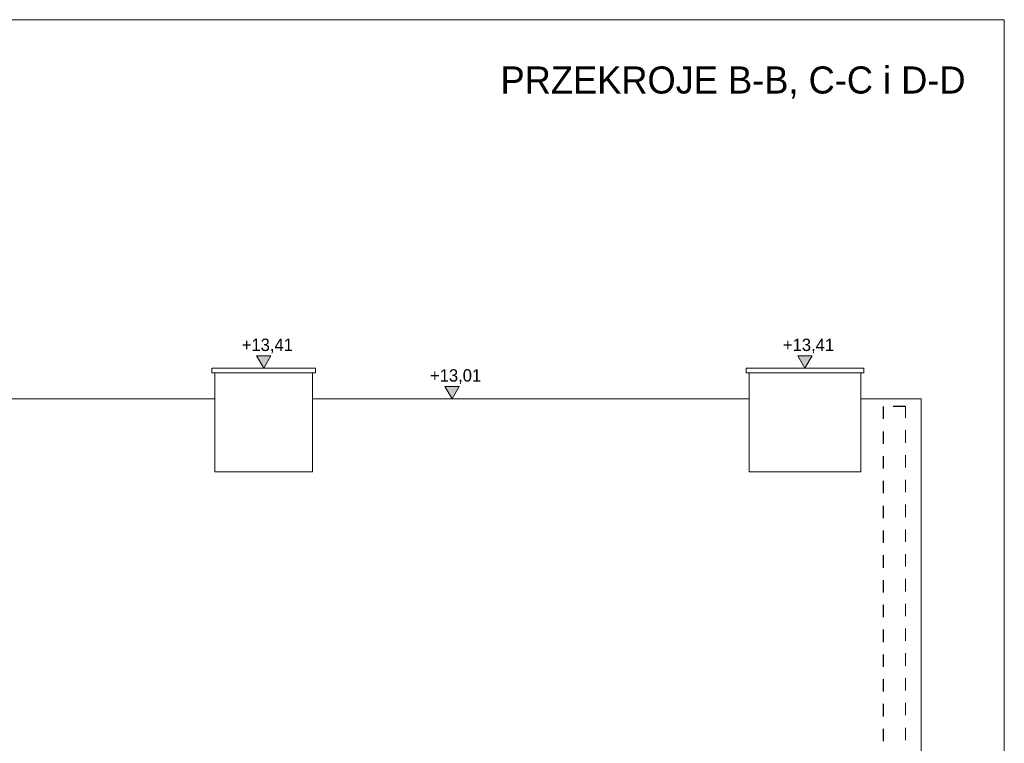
# Model space of a CAD drawing. Extents: x -686885 to -413214, y -23370 to 153194.
# Tile 41 of 145: x -658852 to -646135, y -3763 to 5580. Entities that reach past the tile are written whole.
import ezdxf

# ---------------------------------------------------------------- set-up
doc = ezdxf.new("R2010")
doc.units = 0
doc.header["$MEASUREMENT"] = 0
doc.linetypes.add('Przerywana', pattern=[320, 160, -160])
for name, color, linetype, lineweight in [('Arch opisy_Nr_Pióra__21', 7, 'Continuous', 9), ('ARCH TABELA_Nr_Pióra__21', 7, 'Continuous', 9), ('INWENT DACH_Nr_Pióra__21', 7, 'Continuous', 9), ('INWENT WYMIARY_Nr_Pióra__21', 7, 'Continuous', 9), ('INWENT.ŚCIANY_Nr_Pióra__1', 7, 'Continuous', 25), ('INWENT.ŚCIANY_Nr_Pióra__5', 7, 'Continuous', 13)]:
    doc.layers.add(name, color=color, linetype=linetype, lineweight=lineweight)
doc.layers.add('INWENT WYMIARY', color=7, linetype='Continuous')
doc.styles.add('GENERATED_STYLE_1', font='txt')
doc.styles.add('GENERATED_STYLE_5', font='txt')

# ---------------------------------------------------------------- blocks, each defined once
blk = doc.blocks.new('Wymiary_95', base_point=(-653267, 685))
at = {"layer": 'INWENT WYMIARY_Nr_Pióra__21', "linetype": 'Continuous'}
blk.add_hatch(color=256, dxfattribs=at).paths.add_polyline_path([(-653267, 685), (-653360, 845), (-653174, 845)], flags=0)
for p, q in [((-653267, 685), (-653360, 845)), ((-653360, 845), (-653174, 845)), ((-653174, 845), (-653267, 685)), ((-653267, 685), (-653387, 685)), ((-653267, 685), (-653147, 685))]:
    blk.add_line(p, q, dxfattribs=at)
at = {"layer": 'INWENT WYMIARY_Nr_Pióra__21', "insert": (-653552, 877), "char_height": 160, "attachment_point": 7, "style": 'GENERATED_STYLE_1'}
blk.add_mtext('{+13,01}', dxfattribs=at)
blk = doc.blocks.new('Wymiary_96', base_point=(-655700, 1080))
at = {"layer": 'INWENT WYMIARY_Nr_Pióra__21', "linetype": 'Continuous'}
blk.add_hatch(color=256, dxfattribs=at).paths.add_polyline_path([(-655700, 1080), (-655792, 1240), (-655607, 1240)], flags=0)
for p, q in [((-655700, 1080), (-655792, 1240)), ((-655792, 1240), (-655607, 1240)), ((-655607, 1240), (-655700, 1080)), ((-655700, 1080), (-655820, 1080)), ((-655700, 1080), (-655580, 1080))]:
    blk.add_line(p, q, dxfattribs=at)
at = {"layer": 'INWENT WYMIARY_Nr_Pióra__21', "insert": (-655984, 1272), "char_height": 160, "attachment_point": 7, "style": 'GENERATED_STYLE_1'}
blk.add_mtext('{+13,41}', dxfattribs=at)
blk = doc.blocks.new('Wymiary_97', base_point=(-648710, 1080))
at = {"layer": 'INWENT WYMIARY_Nr_Pióra__21', "linetype": 'Continuous'}
blk.add_hatch(color=256, dxfattribs=at).paths.add_polyline_path([(-648710, 1080), (-648802, 1240), (-648617, 1240)], flags=0)
for p, q in [((-648710, 1080), (-648802, 1240)), ((-648802, 1240), (-648617, 1240)), ((-648617, 1240), (-648710, 1080)), ((-648710, 1080), (-648830, 1080)), ((-648710, 1080), (-648590, 1080))]:
    blk.add_line(p, q, dxfattribs=at)
at = {"layer": 'INWENT WYMIARY_Nr_Pióra__21', "insert": (-648994, 1272), "char_height": 160, "attachment_point": 7, "style": 'GENERATED_STYLE_1'}
blk.add_mtext('{+13,41}', dxfattribs=at)

msp = doc.modelspace()

# ---------------------------------------------------------------- linework, layer by layer
at = {"layer": 'ARCH TABELA_Nr_Pióra__21', "linetype": 'Continuous'}
for p, q in [((-686884.9, 5580.4), (-646134.9, 5580.4)), ((-646134.9, 5580.4), (-646134.9, -22869.6))]:
    msp.add_line(p, q, dxfattribs=at)
at = {"layer": 'INWENT DACH_Nr_Pióra__21', "linetype": 'Continuous'}
for p, q in [((-659689.6, 685.2), (-656329.7, 685.2)), ((-655069.7, 685.2), (-649429.7, 685.2)), ((-647989.7, 685.2), (-647209.7, 685.2)), ((-647209.7, 685.2), (-647209.7, -6281.2))]:
    msp.add_line(p, q, dxfattribs=at)
at = {"layer": 'INWENT.ŚCIANY_Nr_Pióra__1', "linetype": 'Przerywana'}
for p, q in [((-647409.7, 584.8), (-647699.7, 584.8)), ((-647699.7, 584.8), (-647699.7, -5959.6))]:
    msp.add_line(p, q, dxfattribs=at)
at = {"layer": 'INWENT.ŚCIANY_Nr_Pióra__5', "linetype": 'Continuous'}
for p, q in [((-656369.7, 1080.4), (-655029.7, 1080.4)), ((-656369.7, 1020.4), (-656369.7, 1080.4)), ((-656369.7, 1020.4), (-655029.7, 1020.4)), ((-656329.7, -257.9), (-656329.7, 1020.4)), ((-655069.7, 1020.4), (-655069.7, -257.9)), ((-655029.7, 1080.4), (-655029.7, 1020.4)), ((-649469.7, 1080.4), (-647949.7, 1080.4)), ((-649469.7, 1020.4), (-649469.7, 1080.4)), ((-649469.7, 1020.4), (-647949.7, 1020.4)), ((-649429.7, -257.9), (-649429.7, 1020.4)), ((-647989.7, 1020.4), (-647989.7, -257.9)), ((-647949.7, 1080.4), (-647949.7, 1020.4)), ((-655069.7, -257.9), (-656329.7, -257.9)), ((-647989.7, -257.9), (-649429.7, -257.9))]:
    msp.add_line(p, q, dxfattribs=at)
at = {"layer": 'INWENT.ŚCIANY_Nr_Pióra__5', "linetype": 'Przerywana'}
msp.add_line((-647409.7, -6281.2), (-647409.7, 584.8), dxfattribs=at)

# ---------------------------------------------------------------- block references
at = {"layer": 'INWENT WYMIARY', "linetype": 'Continuous'}
for name, p in [('Wymiary_96', (-655699.7, 1080.4)), ('Wymiary_97', (-648709.7, 1080.4)), ('Wymiary_95', (-653267.1, 685.2))]:
    msp.add_blockref(name, p, dxfattribs=at)

# ---------------------------------------------------------------- texts
at = {"layer": 'Arch opisy_Nr_Pióra__21', "linetype": 'Continuous', "insert": (-646634.9, 4976.9), "char_height": 350, "attachment_point": 3, "style": 'GENERATED_STYLE_5'}
msp.add_mtext('{PRZEKROJE B-B, C-C i D-D}', dxfattribs=at)

doc.saveas('drawing.dxf')
